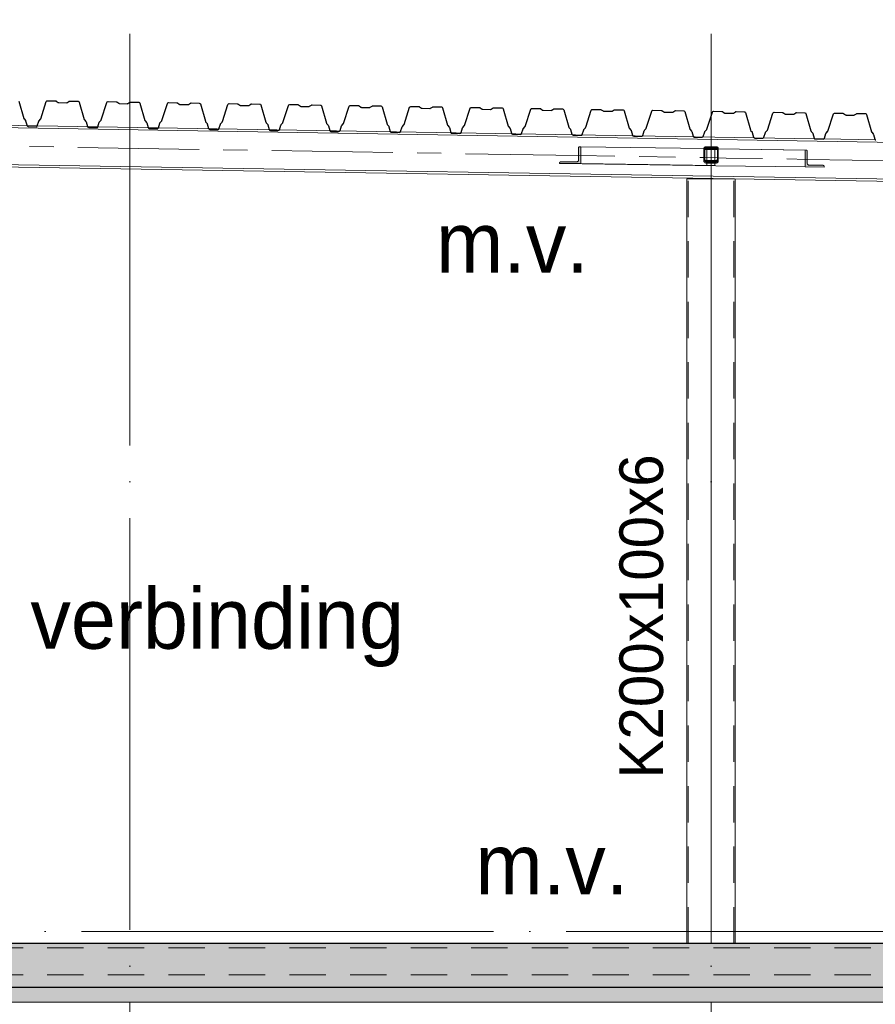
# Model space of a CAD drawing. Header units: millimetres. Extents: x 4517 to 474157, y -4632 to 9900.
# Tile 97 of 114: x 380812 to 384344, y 3099 to 7165. Entities that reach past the tile are written whole.
import ezdxf

# ---------------------------------------------------------------- set-up
doc = ezdxf.new("R2010")
doc.units = ezdxf.units.MM
for name, pattern in [('WSP_hartlijn', [800, 500, -100, 100, -100]), ('WSP_hhidden', [250, 150, -100]), ('WSP_stramienlijn', [2000, 1700, -150, 0, -150])]:
    doc.linetypes.add(name, pattern=pattern)
for name, color, linetype, lineweight in [('00_algemeen - hartlijn', 7, 'WSP_hartlijn', 13), ('00_algemeen - hhidden - 0_13mm', 7, 'WSP_hhidden', 13), ('00_text', 7, 'Continuous', 13), ('07_stramien', 4, 'Continuous', 13), ('07_stramien - levels', 7, 'Continuous', 13), ('23_vloeren', 2, 'Continuous', 18), ('23_vloeren - hatch', 1, 'Continuous', 18), ('23_vloeren -cut-', 3, 'Continuous', 25), ('28_hoofddraagconstructies - kolommen en liggers', 1, 'Continuous', 13), ('28_hoofddraagconstructies - kolommen en liggers - staal', 1, 'Continuous', 13), ('28_hoofddraagconstructies - kolommen en liggers - staal -cut-', 2, 'Continuous', 13), ('28_hoofddraagconstructies - tags', 7, 'Continuous', 18)]:
    doc.layers.add(name, color=color, linetype=linetype, lineweight=lineweight)
doc.styles.add('Revittext', font='txt', dxfattribs={"height": 250})
doc.styles.add('Revittext_1', font='txt', dxfattribs={"height": 180})

# ---------------------------------------------------------------- blocks, each defined once
blk = doc.blocks.new('28_WSP_SC_staal - RHS v18-0 - RHSH 200x100x6 - S275-1336393-as G')
at = {"layer": '00_algemeen - hartlijn'}
blk.add_line((26600, 3350), (26600, 6507.7), dxfattribs=at)
at = {"layer": '00_algemeen - hhidden - 0_13mm'}
for p, q in [((26506, 3350), (26506, 6507.7)), ((26694, 3350), (26694, 6507.7))]:
    blk.add_line(p, q, dxfattribs=at)
blk = doc.blocks.new('28_WSP_SF_staal - RHS v18-0 - SHSC 60x60x4 - S275-1328993-as G')
at = {"layer": '28_hoofddraagconstructies - kolommen en liggers', "linetype": 'WSP_hhidden'}
h = blk.add_hatch(color=256, dxfattribs=at)
h.paths.add_polyline_path([(26578, 6573.6), (26622, 6573.6), (26627.7, 6575.9), (26630, 6581.6), (26630, 6625.6), (26627.7, 6631.2), (26622, 6633.6), (26578, 6633.6), (26572.3, 6631.2), (26570, 6625.6), (26570, 6581.6), (26572.3, 6575.9)])
h.paths.add_polyline_path([(26578, 6577.6), (26575.2, 6578.7), (26574, 6581.6), (26574, 6625.6), (26575.2, 6628.4), (26578, 6629.6), (26622, 6629.6), (26624.8, 6628.4), (26626, 6625.6), (26626, 6581.6), (26624.8, 6578.7), (26622, 6577.6)])
at = {"layer": '28_hoofddraagconstructies - kolommen en liggers - staal'}
for p, q in [((26622, 6628.4), (26578, 6628.4)), ((26570, 6581.6), (26570, 6580.4)), ((26622, 6572.4), (26578, 6572.4)), ((26630, 6580.4), (26630, 6581.6))]:
    blk.add_line(p, q, dxfattribs=at)
at = {"layer": '28_hoofddraagconstructies - kolommen en liggers - staal -cut-'}
for p, q in [((26622, 6633.6), (26578, 6633.6)), ((26578, 6629.6), (26622, 6629.6)), ((26570, 6625.6), (26570, 6588.1)), ((26574, 6581.6), (26574, 6625.6)), ((26626, 6625.6), (26626, 6581.6)), ((26630, 6588.1), (26630, 6625.6)), ((26570, 6584.5), (26570, 6581.6)), ((26622, 6577.6), (26578, 6577.6)), ((26578, 6573.6), (26622, 6573.6)), ((26630, 6581.6), (26630, 6584.5))]:
    blk.add_line(p, q, dxfattribs=at)
for centre, radius, start, end in [((26578, 6625.6), 8, 90, 180), ((26578, 6625.6), 4, 90, 180), ((26622, 6625.6), 8, 360, 90), ((26622, 6625.6), 4, 360, 90), ((26578, 6581.6), 8, 180, 270), ((26578, 6581.6), 4, 180, 270), ((26622, 6581.6), 8, 270, 0), ((26622, 6581.6), 4, 270, 0)]:
    blk.add_arc(centre, radius, start, end, dxfattribs=at)
blk = doc.blocks.new('Floors 3 - Floors 3-1340461-as G')
at = {"layer": '23_vloeren - hatch', "linetype": 'WSP_hhidden', "lineweight": 13}
blk.add_hatch(color=256, dxfattribs=at).paths.add_polyline_path([(12384.3, 3107.5), (28920, 3107.5), (28920, 3170), (2780, 3169.3), (2780, 3107.5), (12305.5, 3107.5)])
at = {"layer": '23_vloeren'}
blk.add_line((28920, 3107.5), (2780, 3107.5), dxfattribs=at)
blk = doc.blocks.new('28_WSP_SF_staal - HE v21-0 - HE260B S355-1384947-as G')
at = {"layer": '28_hoofddraagconstructies - kolommen en liggers', "linetype": 'WSP_hhidden'}
blk.add_line((2860, 3220), (28920, 3220), dxfattribs=at)
blk = doc.blocks.new('28_WSP_SF_staal - RHS v18-0 - SHSC 60x60x4 - S275-1328992-as G')
at = {"layer": '28_hoofddraagconstructies - kolommen en liggers', "linetype": 'WSP_hhidden'}
for p, q in [((26570, 6632.1), (26570, 6625.6)), ((26574, 6625.6), (26574, 6632.1)), ((26622, 6640.1), (26578, 6640.1)), ((26578, 6636.1), (26622, 6636.1)), ((26626, 6632.1), (26626, 6625.6)), ((26630, 6625.6), (26630, 6632.1)), ((26570, 6580.4), (26570, 6580.3)), ((26622, 6584.1), (26578, 6584.1)), ((26578, 6580.1), (26622, 6580.1)), ((26630, 6580.3), (26630, 6580.4))]:
    blk.add_line(p, q, dxfattribs=at)
for centre, major_axis, start_param, end_param in [((26578, 6632.1), (8, 0), 1.570796, 3.141593), ((26578, 6632.1), (4, 0), 1.570796, 3.141593), ((26622, 6632.1), (8, 0), 0, 1.570796), ((26622, 6632.1), (4, 0), 0, 1.570796), ((26578, 6588.1), (8, 0), 3.189238, 4.712389), ((26578, 6588.1), (4, 0), 3.236883, 4.712389), ((26622, 6588.1), (8, 0), 4.712389, 6.23554), ((26622, 6588.1), (4, 0), 4.712389, 6.187895)]:
    blk.add_ellipse(centre, major_axis=major_axis, ratio=0.999999, start_param=start_param, end_param=end_param, dxfattribs=at)
at = {"layer": '28_hoofddraagconstructies - kolommen en liggers - staal'}
for p, q in [((26570, 6588.1), (26570, 6584.5)), ((26630, 6584.5), (26630, 6588.1))]:
    blk.add_line(p, q, dxfattribs=at)
blk = doc.blocks.new('28_WSP_SF_staal - HE v21-0 - HE180A-1315593-as G')
at = {"layer": '00_algemeen - hartlijn'}
for p, q in [((19987.1, 6703.6), (26053.4, 6603.8)), ((26557.1, 6595.5), (26570, 6595.3)), ((26574, 6595.2), (26626, 6594.4)), ((26630, 6594.3), (26662.2, 6593.8)), ((26996.9, 6588.3), (28997.3, 6555.4))]:
    blk.add_line(p, q, dxfattribs=at)
at = {"layer": '28_hoofddraagconstructies - kolommen en liggers', "linetype": 'WSP_hhidden'}
for p, q in [((26053.4, 6603.8), (26557.1, 6595.5)), ((26570, 6595.3), (26574, 6595.2)), ((26626, 6594.4), (26630, 6594.3)), ((26662.3, 6593.8), (26996.9, 6588.3))]:
    blk.add_line(p, q, dxfattribs=at)
blk = doc.blocks.new('28_WSP_SF_staal - HFL v21-0 - Lequ 70x70x7-1304219-as G')
at = {"layer": '28_hoofddraagconstructies - kolommen en liggers', "linetype": 'WSP_hhidden'}
blk.add_hatch(color=256, dxfattribs=at).paths.add_polyline_path([(27067.2, 6556.6), (27067.2, 6559.1), (27062.2, 6563.6), (27002.6, 6564.7), (26999.1, 6567.2), (26997.2, 6570.8), (26996.9, 6572.8), (26996.9, 6622.3), (26991.9, 6626.8), (26989.1, 6626.8), (26989.1, 6556.8)])
for p, q in [((26582.1, 6562.3), (26582.2, 6632.3)), ((26582.2, 6632.3), (26626.3, 6631.7)), ((26583.9, 6632.3), (26584.5, 6632.3)), ((26626.3, 6631.7), (26584.5, 6632.3)), ((26582.1, 6562.3), (26619.1, 6561.8)), ((27007, 6563.8), (27006.8, 6563.8))]:
    blk.add_line(p, q, dxfattribs=at)
at = {"layer": '28_hoofddraagconstructies - kolommen en liggers - staal'}
for p, q in [((26992, 6626.8), (26626.4, 6631.7)), ((26626.5, 6631.7), (26989.1, 6626.8)), ((26619.1, 6561.8), (26989.1, 6556.8)), ((27062.3, 6563.6), (27003.4, 6564.4))]:
    blk.add_line(p, q, dxfattribs=at)
at = {"layer": '28_hoofddraagconstructies - kolommen en liggers - staal -cut-'}
for p, q in [((26989.9, 6626.8), (26989.1, 6626.8)), ((26989.1, 6626.8), (26989.1, 6556.8)), ((26996.9, 6572.8), (26996.9, 6622.3)), ((26989.1, 6556.8), (27067.2, 6556.6)), ((27060.2, 6563.6), (27007, 6563.8)), ((27067.2, 6556.6), (27067.2, 6559.1))]:
    blk.add_line(p, q, dxfattribs=at)
at = {"layer": '28_hoofddraagconstructies - kolommen en liggers - staal -cut-', "flags": 128}
for points in [[(26996.9, 6622.3), (26996.8, 6623.3), (26996.4, 6624.3), (26995.8, 6625.1), (26995, 6625.8), (26994.1, 6626.4), (26993, 6626.7), (26992, 6626.8)], [(27007, 6563.8), (27004.7, 6564), (27002.6, 6564.7), (27000.7, 6565.8), (26999.1, 6567.2), (26997.9, 6568.9), (26997.2, 6570.8), (26996.9, 6572.8)], [(27067.2, 6559.1), (27067.1, 6560.1), (27066.7, 6561.1), (27066.1, 6561.9), (27065.3, 6562.6), (27064.4, 6563.2), (27063.3, 6563.5), (27062.3, 6563.6)]]:
    blk.add_lwpolyline(points, dxfattribs=at)
blk = doc.blocks.new('28_WSP_SF_staal - HFL v21-0 - Lequ 70x70x7-V106-as G')
at = {"layer": '28_hoofddraagconstructies - kolommen en liggers', "linetype": 'WSP_hhidden'}
blk.add_hatch(color=256, dxfattribs=at).paths.add_polyline_path([(26062.1, 6570.6), (26062.1, 6640.6), (26059, 6640.6), (26053.4, 6636.1), (26052.3, 6582.7), (26049.1, 6579.6), (26044.6, 6577.9), (26042.1, 6577.7), (25980.3, 6578), (25974.6, 6573.6), (25974.6, 6571.1)])
for p, q in [((26576.5, 6632.9), (26615.5, 6632.3)), ((26615.5, 6632.3), (26615.5, 6628.5)), ((26534.9, 6562.7), (26559.2, 6562.3)), ((26582, 6562.3), (26559.2, 6562.3)), ((26602.3, 6562.3), (26583.5, 6562.3)), ((26615.2, 6577.5), (26615.2, 6572.5))]:
    blk.add_line(p, q, dxfattribs=at)
at = {"layer": '28_hoofddraagconstructies - kolommen en liggers - staal'}
for p, q in [((26062.1, 6640.6), (26576.4, 6632.9)), ((26615.5, 6628.4), (26615.2, 6577.6)), ((25974.6, 6571.1), (26534.9, 6562.7)), ((26062.1, 6570.6), (26615.2, 6562.3)), ((26613.2, 6562.3), (26602.4, 6562.3)), ((26615.2, 6572.4), (26615.2, 6562.3))]:
    blk.add_line(p, q, dxfattribs=at)
at = {"layer": '28_hoofddraagconstructies - kolommen en liggers - staal -cut-'}
for p, q in [((26053.4, 6636.1), (26053.4, 6586.6)), ((26062.1, 6640.6), (26059, 6640.6)), ((26062.1, 6570.6), (26062.1, 6640.6)), ((25974.6, 6573.6), (25974.6, 6571.1)), ((25974.6, 6571.1), (26062.1, 6570.6)), ((26042.1, 6577.7), (25980.3, 6578))]:
    blk.add_line(p, q, dxfattribs=at)
at = {"layer": '28_hoofddraagconstructies - kolommen en liggers - staal -cut-', "flags": 128}
for points in [[(26059, 6640.6), (26057.7, 6640.5), (26056.6, 6640.2), (26055.5, 6639.7), (26054.6, 6638.9), (26053.9, 6638.1), (26053.5, 6637.2), (26053.4, 6636.1)], [(25980.3, 6578), (25979, 6577.9), (25977.8, 6577.6), (25976.7, 6577.1), (25975.9, 6576.4), (25975.2, 6575.5), (25974.8, 6574.6), (25974.6, 6573.6)], [(26053.4, 6586.6), (26053.1, 6584.6), (26052.3, 6582.7), (26050.9, 6581), (26049.1, 6579.6), (26047, 6578.6), (26044.6, 6577.9), (26042.1, 6577.7)]]:
    blk.add_lwpolyline(points, dxfattribs=at)

msp = doc.modelspace()

# ---------------------------------------------------------------- hatches: boundary and pattern name
at = {"layer": '23_vloeren - hatch'}
h = msp.add_hatch(color=256, dxfattribs=at)
h.paths.add_polyline_path([(368505.3, 3170), (385986.4, 3170), (385986.4, 3350), (366836.4, 3350), (366836.4, 3341.5), (366781.1, 3341.5), (366772.6, 3338), (366769.1, 3329.5), (366769.1, 3237.5), (366772.6, 3229), (366781.1, 3225.5), (366836.4, 3225.5), (366836.4, 3170), (367875, 3170)])
h.paths.add_polyline_path([(359996.3, 3170), (366696.4, 3170), (366696.4, 3225.5), (366751.6, 3225.5), (366760.1, 3229), (366763.6, 3240.5), (366763.6, 3329.5), (366760.1, 3338), (366751.6, 3341.5), (366696.4, 3341.5), (366696.4, 3350), (359926.4, 3350), (359926.4, 3170)])

# ---------------------------------------------------------------- linework, layer by layer
at = {"layer": '07_stramien', "linetype": 'WSP_stramienlijn'}
for p, q in [((381266.4, -4594.5), (381266.4, 9000)), ((383666.4, -4594.5), (383666.4, 9000))]:
    msp.add_line(p, q, dxfattribs=at)
at = {"layer": '07_stramien - levels', "linetype": 'WSP_stramienlijn'}
msp.add_line((355066.4, 3400), (399426.3, 3400), dxfattribs=at)
at = {"layer": '23_vloeren -cut-'}
for p, q in [((380808.5, 6828.8), (380829.1, 6757.2)), ((380899.2, 6756.1), (380922.1, 6827)), ((380922.1, 6827), (380924, 6829.5)), ((380924, 6829.5), (380927, 6830.4)), ((380927, 6830.4), (380960.8, 6829.9)), ((380960.8, 6829.9), (380962.3, 6829.7)), ((380962.3, 6829.7), (380963.6, 6829)), ((380963.6, 6829), (380971.5, 6823.6)), ((380971.5, 6823.6), (380972.8, 6822.9)), ((380972.8, 6822.9), (380974.2, 6822.7)), ((380974.2, 6822.7), (381006.3, 6822.2)), ((381006.3, 6822.2), (381007.7, 6822.4)), ((381007.7, 6822.4), (381009.1, 6823)), ((381009.1, 6823), (381017.1, 6828.2)), ((381017.1, 6828.2), (381018.4, 6828.8)), ((381018.4, 6828.8), (381019.9, 6829)), ((381019.9, 6829), (381053.7, 6828.4)), ((381053.7, 6828.4), (381056.7, 6827.4)), ((381056.7, 6827.4), (381058.5, 6824.8)), ((381058.5, 6824.8), (381079.1, 6753.2)), ((381149.2, 6752.1), (381172.1, 6823)), ((381172.1, 6823), (381174, 6825.6)), ((381174, 6825.6), (381177, 6826.5)), ((381177, 6826.5), (381210.8, 6825.9)), ((381210.8, 6825.9), (381212.2, 6825.7)), ((381212.2, 6825.7), (381213.6, 6825.1)), ((381213.6, 6825.1), (381221.4, 6819.6)), ((381221.4, 6819.6), (381222.7, 6819)), ((381222.7, 6819), (381224.2, 6818.8)), ((381224.2, 6818.8), (381256.2, 6818.2)), ((381256.2, 6818.2), (381257.7, 6818.4)), ((381257.7, 6818.4), (381259, 6819)), ((381259, 6819), (381267.1, 6824.2)), ((381267.1, 6824.2), (381268.4, 6824.8)), ((381268.4, 6824.8), (381269.9, 6825)), ((381269.9, 6825), (381303.7, 6824.5)), ((381303.7, 6824.5), (381306.7, 6823.5)), ((381306.7, 6823.5), (381308.4, 6820.9)), ((381308.4, 6820.9), (381329.1, 6749.3)), ((381399.2, 6748.2), (381422.1, 6819.1)), ((381422.1, 6819.1), (381423.9, 6821.6)), ((381423.9, 6821.6), (381426.9, 6822.5)), ((381426.9, 6822.5), (381460.8, 6822)), ((381460.8, 6822), (381462.2, 6821.8)), ((381462.2, 6821.8), (381463.5, 6821.1)), ((381463.5, 6821.1), (381471.4, 6815.7)), ((381471.4, 6815.7), (381472.7, 6815)), ((381472.7, 6815), (381474.2, 6814.8)), ((381474.2, 6814.8), (381506.2, 6814.3)), ((381506.2, 6814.3), (381507.7, 6814.5)), ((381507.7, 6814.5), (381509, 6815.1)), ((381509, 6815.1), (381517, 6820.3)), ((381517, 6820.3), (381518.4, 6820.9)), ((381518.4, 6820.9), (381519.8, 6821.1)), ((381519.8, 6821.1), (381553.7, 6820.5)), ((381553.7, 6820.5), (381556.6, 6819.5)), ((381556.6, 6819.5), (381558.4, 6816.9)), ((381558.4, 6816.9), (381579.1, 6745.3)), ((381649.1, 6744.2), (381672.1, 6815.1)), ((381672.1, 6815.1), (381673.9, 6817.6)), ((381673.9, 6817.6), (381676.9, 6818.6)), ((381676.9, 6818.6), (381710.7, 6818)), ((381710.7, 6818), (381712.2, 6817.8)), ((381712.2, 6817.8), (381713.5, 6817.2)), ((381713.5, 6817.2), (381721.4, 6811.7)), ((381721.4, 6811.7), (381722.7, 6811.1)), ((381722.7, 6811.1), (381724.1, 6810.8)), ((381724.1, 6810.8), (381756.2, 6810.3)), ((381756.2, 6810.3), (381757.6, 6810.5)), ((381757.6, 6810.5), (381759, 6811.1)), ((381759, 6811.1), (381767, 6816.3)), ((381767, 6816.3), (381768.3, 6816.9)), ((381768.3, 6816.9), (381769.8, 6817.1)), ((381769.8, 6817.1), (381803.6, 6816.6)), ((381803.6, 6816.6), (381806.6, 6815.5)), ((381806.6, 6815.5), (381808.4, 6813)), ((381808.4, 6813), (381829, 6741.4)), ((381899.1, 6740.3), (381922, 6811.2)), ((381922, 6811.2), (381923.9, 6813.7)), ((381923.9, 6813.7), (381926.9, 6814.6)), ((381926.9, 6814.6), (381960.7, 6814.1)), ((381960.7, 6814.1), (381962.1, 6813.8)), ((381962.1, 6813.8), (381963.5, 6813.2)), ((381963.5, 6813.2), (381971.3, 6807.8)), ((381971.3, 6807.8), (381972.7, 6807.1)), ((381972.7, 6807.1), (381974.1, 6806.9)), ((381974.1, 6806.9), (382006.1, 6806.4)), ((382006.1, 6806.4), (382007.6, 6806.6)), ((382007.6, 6806.6), (382008.9, 6807.2)), ((382008.9, 6807.2), (382017, 6812.4)), ((382017, 6812.4), (382018.3, 6813)), ((382018.3, 6813), (382019.8, 6813.1)), ((382019.8, 6813.1), (382053.6, 6812.6)), ((382053.6, 6812.6), (382056.6, 6811.6)), ((382056.6, 6811.6), (382058.3, 6809)), ((382058.3, 6809), (382079, 6737.4)), ((382149.1, 6736.3), (382172, 6807.2)), ((382172, 6807.2), (382173.8, 6809.7)), ((382173.8, 6809.7), (382176.8, 6810.7)), ((382176.8, 6810.7), (382210.7, 6810.1)), ((382210.7, 6810.1), (382212.1, 6809.9)), ((382212.1, 6809.9), (382213.4, 6809.2)), ((382213.4, 6809.2), (382221.3, 6803.8)), ((382221.3, 6803.8), (382222.6, 6803.2)), ((382222.6, 6803.2), (382224.1, 6802.9)), ((382224.1, 6802.9), (382256.1, 6802.4)), ((382256.1, 6802.4), (382257.6, 6802.6)), ((382257.6, 6802.6), (382258.9, 6803.2)), ((382258.9, 6803.2), (382267, 6808.4)), ((382267, 6808.4), (382268.3, 6809)), ((382268.3, 6809), (382269.7, 6809.2)), ((382269.7, 6809.2), (382303.6, 6808.7)), ((382303.6, 6808.7), (382306.5, 6807.6)), ((382306.5, 6807.6), (382308.3, 6805)), ((382308.3, 6805), (382329, 6733.5)), ((382399, 6732.4), (382422, 6803.2)), ((382422, 6803.2), (382423.8, 6805.8)), ((382423.8, 6805.8), (382426.8, 6806.7)), ((382426.8, 6806.7), (382460.6, 6806.2)), ((382460.6, 6806.2), (382462.1, 6805.9)), ((382462.1, 6805.9), (382463.4, 6805.3)), ((382463.4, 6805.3), (382471.3, 6799.9)), ((382471.3, 6799.9), (382472.6, 6799.2)), ((382472.6, 6799.2), (382474, 6799)), ((382474, 6799), (382506.1, 6798.5)), ((382506.1, 6798.5), (382507.5, 6798.7)), ((382507.5, 6798.7), (382508.9, 6799.3)), ((382508.9, 6799.3), (382516.9, 6804.4)), ((382516.9, 6804.4), (382518.3, 6805)), ((382518.3, 6805), (382519.7, 6805.2)), ((382519.7, 6805.2), (382553.5, 6804.7)), ((382553.5, 6804.7), (382556.5, 6803.7)), ((382556.5, 6803.7), (382558.3, 6801.1)), ((382558.3, 6801.1), (382578.9, 6729.5)), ((382649, 6728.4), (382671.9, 6799.3)), ((382671.9, 6799.3), (382673.8, 6801.8)), ((382673.8, 6801.8), (382676.8, 6802.7)), ((382676.8, 6802.7), (382710.6, 6802.2)), ((382710.6, 6802.2), (382712.1, 6802)), ((382712.1, 6802), (382713.4, 6801.3)), ((382713.4, 6801.3), (382721.2, 6795.9)), ((382721.2, 6795.9), (382722.6, 6795.3)), ((382722.6, 6795.3), (382724, 6795)), ((382724, 6795), (382756.1, 6794.5)), ((382756.1, 6794.5), (382757.5, 6794.7)), ((382757.5, 6794.7), (382758.8, 6795.3)), ((382758.8, 6795.3), (382766.9, 6800.5)), ((382766.9, 6800.5), (382768.2, 6801.1)), ((382768.2, 6801.1), (382769.7, 6801.3)), ((382769.7, 6801.3), (382803.5, 6800.7)), ((382803.5, 6800.7), (382806.5, 6799.7)), ((382806.5, 6799.7), (382808.2, 6797.1)), ((382808.2, 6797.1), (382828.9, 6725.6)), ((382899, 6724.4), (382921.9, 6795.3)), ((382921.9, 6795.3), (382923.7, 6797.9)), ((382923.7, 6797.9), (382926.7, 6798.8)), ((382926.7, 6798.8), (382960.6, 6798.3)), ((382960.6, 6798.3), (382962, 6798)), ((382962, 6798), (382963.3, 6797.4)), ((382963.3, 6797.4), (382971.2, 6791.9)), ((382971.2, 6791.9), (382972.5, 6791.3)), ((382972.5, 6791.3), (382974, 6791.1)), ((382974, 6791.1), (383006, 6790.6)), ((383006, 6790.6), (383007.5, 6790.7)), ((383007.5, 6790.7), (383008.8, 6791.4)), ((383008.8, 6791.4), (383016.9, 6796.5)), ((383016.9, 6796.5), (383018.2, 6797.1)), ((383018.2, 6797.1), (383019.6, 6797.3)), ((383019.6, 6797.3), (383053.5, 6796.8)), ((383053.5, 6796.8), (383056.4, 6795.8)), ((383056.4, 6795.8), (383058.2, 6793.2)), ((383058.2, 6793.2), (383078.9, 6721.6)), ((383149, 6720.5), (383171.9, 6791.4)), ((383171.9, 6791.4), (383173.7, 6793.9)), ((383173.7, 6793.9), (383176.7, 6794.8)), ((383176.7, 6794.8), (383210.5, 6794.3)), ((383210.5, 6794.3), (383212, 6794.1)), ((383212, 6794.1), (383213.3, 6793.4)), ((383213.3, 6793.4), (383221.2, 6788)), ((383258.8, 6787.4), (383266.8, 6792.6)), ((383266.8, 6792.6), (383268.2, 6793.2)), ((383268.2, 6793.2), (383269.6, 6793.4)), ((383269.6, 6793.4), (383303.5, 6792.8)), ((383303.5, 6792.8), (383306.4, 6791.8)), ((383306.4, 6791.8), (383308.2, 6789.2)), ((383423.7, 6789.9), (383426.7, 6790.9)), ((383426.7, 6790.9), (383460.5, 6790.3)), ((380829.1, 6757.2), (380829.6, 6756.2)), ((380829.6, 6756.2), (380830.2, 6755.3)), ((380830.2, 6755.3), (380835.9, 6748.7)), ((380892.2, 6747.8), (380898.1, 6754.2)), ((380898.1, 6754.2), (380898.8, 6755.1)), ((380898.8, 6755.1), (380899.2, 6756.1)), ((381079.1, 6753.2), (381079.5, 6752.2)), ((381079.5, 6752.2), (381080.1, 6751.4)), ((381080.1, 6751.4), (381085.9, 6744.7)), ((381142.2, 6743.8), (381148.1, 6750.3)), ((381148.1, 6750.3), (381148.8, 6751.1)), ((381148.8, 6751.1), (381149.2, 6752.1)), ((383221.2, 6788), (383222.5, 6787.3)), ((383222.5, 6787.3), (383223.9, 6787.1)), ((383223.9, 6787.1), (383256, 6786.6)), ((383256, 6786.6), (383257.4, 6786.8)), ((383257.4, 6786.8), (383258.8, 6787.4)), ((383308.2, 6789.2), (383328.8, 6717.6)), ((383398.9, 6716.5), (383421.8, 6787.4)), ((383421.8, 6787.4), (383423.7, 6789.9)), ((383460.5, 6790.3), (383462, 6790.1)), ((383462, 6790.1), (383463.3, 6789.5)), ((383463.3, 6789.5), (383471.1, 6784)), ((383471.1, 6784), (383472.5, 6783.4)), ((383472.5, 6783.4), (383473.9, 6783.2)), ((383473.9, 6783.2), (383506, 6782.6)), ((383506, 6782.6), (383507.4, 6782.8)), ((383507.4, 6782.8), (383508.7, 6783.4)), ((383508.7, 6783.4), (383516.8, 6788.6)), ((383516.8, 6788.6), (383518.1, 6789.2)), ((383518.1, 6789.2), (383519.6, 6789.4)), ((383519.6, 6789.4), (383553.4, 6788.9)), ((383553.4, 6788.9), (383556.4, 6787.8)), ((383556.4, 6787.8), (383558.1, 6785.3)), ((383558.1, 6785.3), (383578.8, 6713.7)), ((383648.9, 6712.6), (383671.8, 6783.5)), ((383671.8, 6783.5), (383673.7, 6786)), ((383673.7, 6786), (383676.6, 6786.9)), ((383676.6, 6786.9), (383710.5, 6786.4)), ((383710.5, 6786.4), (383711.9, 6786.2)), ((383711.9, 6786.2), (383713.2, 6785.5)), ((383713.2, 6785.5), (383721.1, 6780.1)), ((383721.1, 6780.1), (383722.4, 6779.4)), ((383722.4, 6779.4), (383723.9, 6779.2)), ((383723.9, 6779.2), (383755.9, 6778.7)), ((383755.9, 6778.7), (383757.4, 6778.9)), ((383757.4, 6778.9), (383758.7, 6779.5)), ((383758.7, 6779.5), (383766.8, 6784.7)), ((383766.8, 6784.7), (383768.1, 6785.3)), ((383768.1, 6785.3), (383769.5, 6785.5)), ((383769.5, 6785.5), (383803.4, 6784.9)), ((383803.4, 6784.9), (383806.3, 6783.9)), ((383806.3, 6783.9), (383808.1, 6781.3)), ((383808.1, 6781.3), (383828.8, 6709.7)), ((383898.9, 6708.6), (383921.8, 6779.5)), ((383921.8, 6779.5), (383923.6, 6782)), ((383923.6, 6782), (383926.6, 6783)), ((383926.6, 6783), (383960.4, 6782.4)), ((383960.4, 6782.4), (383961.9, 6782.2)), ((383961.9, 6782.2), (383963.2, 6781.6)), ((383963.2, 6781.6), (383971.1, 6776.1)), ((383971.1, 6776.1), (383972.4, 6775.5)), ((383972.4, 6775.5), (383973.8, 6775.2)), ((383973.8, 6775.2), (384005.9, 6774.7)), ((384005.9, 6774.7), (384007.4, 6774.9)), ((384007.4, 6774.9), (384008.7, 6775.5)), ((384008.7, 6775.5), (384016.7, 6780.7)), ((384016.7, 6780.7), (384018.1, 6781.3)), ((384018.1, 6781.3), (384019.5, 6781.5)), ((384019.5, 6781.5), (384053.4, 6781)), ((384053.4, 6781), (384056.3, 6779.9)), ((384056.3, 6779.9), (384058.1, 6777.4)), ((384058.1, 6777.4), (384078.7, 6705.8)), ((384148.8, 6704.7), (384171.7, 6775.6)), ((384171.7, 6775.6), (384173.6, 6778.1)), ((384173.6, 6778.1), (384176.6, 6779)), ((384176.6, 6779), (384210.4, 6778.5)), ((384210.4, 6778.5), (384211.9, 6778.2)), ((384211.9, 6778.2), (384213.2, 6777.6)), ((384213.2, 6777.6), (384221.1, 6772.2)), ((384221.1, 6772.2), (384222.4, 6771.5)), ((384222.4, 6771.5), (384223.8, 6771.3)), ((384223.8, 6771.3), (384255.9, 6770.8)), ((384255.9, 6770.8), (384257.3, 6771)), ((384257.3, 6771), (384258.7, 6771.6)), ((384258.7, 6771.6), (384266.7, 6776.7)), ((384266.7, 6776.7), (384268, 6777.4)), ((384268, 6777.4), (384269.5, 6777.5)), ((384269.5, 6777.5), (384303.3, 6777)), ((384303.3, 6777), (384306.3, 6776)), ((384306.3, 6776), (384308.1, 6773.4)), ((384308.1, 6773.4), (384328.7, 6701.8)), ((380835.9, 6748.7), (380836.6, 6747.8)), ((380836.6, 6747.8), (380837, 6746.8)), ((380837, 6746.8), (380842.6, 6727.3)), ((380842.6, 6727.3), (380844.4, 6724.7)), ((380844.4, 6724.7), (380847.3, 6723.7)), ((380847.3, 6723.7), (380880, 6723.2)), ((380880, 6723.2), (380883, 6724.1)), ((380883, 6724.1), (380884.9, 6726.6)), ((380884.9, 6726.6), (380891.1, 6745.9)), ((380891.1, 6745.9), (380891.5, 6746.9)), ((380891.5, 6746.9), (380892.2, 6747.8)), ((381085.9, 6744.7), (381086.5, 6743.8)), ((381086.5, 6743.8), (381086.9, 6742.8)), ((381086.9, 6742.8), (381092.6, 6723.4)), ((381092.6, 6723.4), (381094.3, 6720.8)), ((381094.3, 6720.8), (381097.3, 6719.7)), ((381097.3, 6719.7), (381130, 6719.2)), ((381130, 6719.2), (381133, 6720.2)), ((381133, 6720.2), (381134.8, 6722.7)), ((381134.8, 6722.7), (381141.1, 6742)), ((381141.1, 6742), (381141.5, 6743)), ((381141.5, 6743), (381142.2, 6743.8)), ((381329.1, 6749.3), (381329.5, 6748.3)), ((381329.5, 6748.3), (381330.1, 6747.4)), ((381330.1, 6747.4), (381335.9, 6740.8)), ((381335.9, 6740.8), (381336.5, 6739.9)), ((381336.5, 6739.9), (381336.9, 6738.9)), ((381336.9, 6738.9), (381342.5, 6719.4)), ((381342.5, 6719.4), (381344.3, 6716.8)), ((381344.3, 6716.8), (381347.2, 6715.8)), ((381347.2, 6715.8), (381380, 6715.3)), ((381380, 6715.3), (381382.9, 6716.2)), ((381382.9, 6716.2), (381384.8, 6718.7)), ((381384.8, 6718.7), (381391, 6738)), ((381391, 6738), (381391.5, 6739)), ((381391.5, 6739), (381392.1, 6739.9)), ((381392.1, 6739.9), (381398.1, 6746.3)), ((381398.1, 6746.3), (381398.7, 6747.2)), ((381398.7, 6747.2), (381399.2, 6748.2)), ((381579.1, 6745.3), (381579.5, 6744.3)), ((381579.5, 6744.3), (381580.1, 6743.4)), ((381580.1, 6743.4), (381585.8, 6736.8)), ((381585.8, 6736.8), (381586.5, 6735.9)), ((381586.5, 6735.9), (381586.9, 6734.9)), ((381586.9, 6734.9), (381592.5, 6715.4)), ((381592.5, 6715.4), (381594.3, 6712.9)), ((381594.3, 6712.9), (381597.2, 6711.8)), ((381597.2, 6711.8), (381629.9, 6711.3)), ((381629.9, 6711.3), (381632.9, 6712.2)), ((381632.9, 6712.2), (381634.8, 6714.8)), ((381634.8, 6714.8), (381641, 6734.1)), ((381641, 6734.1), (381641.4, 6735.1)), ((381641.4, 6735.1), (381642.1, 6735.9)), ((381642.1, 6735.9), (381648.1, 6742.4)), ((381648.1, 6742.4), (381648.7, 6743.2)), ((381648.7, 6743.2), (381649.1, 6744.2)), ((381829, 6741.4), (381829.4, 6740.4)), ((381829.4, 6740.4), (381830.1, 6739.5)), ((381830.1, 6739.5), (381835.8, 6732.9)), ((381835.8, 6732.9), (381836.4, 6732)), ((381836.4, 6732), (381836.8, 6731)), ((381836.8, 6731), (381842.5, 6711.5)), ((381842.5, 6711.5), (381844.2, 6708.9)), ((381882.9, 6708.3), (381884.7, 6710.8)), ((381884.7, 6710.8), (381891, 6730.1)), ((381891, 6730.1), (381891.4, 6731.1)), ((381891.4, 6731.1), (381892.1, 6732)), ((381892.1, 6732), (381898, 6738.4)), ((381898, 6738.4), (381898.7, 6739.3)), ((381898.7, 6739.3), (381899.1, 6740.3)), ((382079, 6737.4), (382079.4, 6736.4)), ((382079.4, 6736.4), (382080, 6735.5)), ((382080, 6735.5), (382085.8, 6728.9)), ((382085.8, 6728.9), (382086.4, 6728)), ((382086.4, 6728), (382086.8, 6727)), ((382086.8, 6727), (382092.4, 6707.5)), ((382134.7, 6706.9), (382140.9, 6726.2)), ((382140.9, 6726.2), (382141.4, 6727.1)), ((382141.4, 6727.1), (382142, 6728)), ((382142, 6728), (382148, 6734.5)), ((382148, 6734.5), (382148.6, 6735.3)), ((382148.6, 6735.3), (382149.1, 6736.3)), ((382329, 6733.5), (382329.4, 6732.5)), ((382329.4, 6732.5), (382330, 6731.6)), ((382330, 6731.6), (382335.7, 6724.9)), ((382335.7, 6724.9), (382336.4, 6724.1)), ((382336.4, 6724.1), (382336.8, 6723.1)), ((382336.8, 6723.1), (382342.4, 6703.6)), ((382384.7, 6702.9), (382390.9, 6722.2)), ((382390.9, 6722.2), (382391.3, 6723.2)), ((382391.3, 6723.2), (382392, 6724.1)), ((382392, 6724.1), (382398, 6730.5)), ((382398, 6730.5), (382398.6, 6731.4)), ((382398.6, 6731.4), (382399, 6732.4)), ((382578.9, 6729.5), (382579.3, 6728.5)), ((382579.3, 6728.5), (382580, 6727.6)), ((382580, 6727.6), (382585.7, 6721)), ((382585.7, 6721), (382586.3, 6720.1)), ((382586.3, 6720.1), (382586.7, 6719.1)), ((382586.7, 6719.1), (382592.4, 6699.6)), ((382634.6, 6699), (382640.9, 6718.2)), ((382640.9, 6718.2), (382641.3, 6719.2)), ((382641.3, 6719.2), (382642, 6720.1)), ((382642, 6720.1), (382647.9, 6726.5)), ((382647.9, 6726.5), (382648.6, 6727.4)), ((382648.6, 6727.4), (382649, 6728.4)), ((382828.9, 6725.6), (382829.3, 6724.6)), ((382829.3, 6724.6), (382829.9, 6723.7)), ((382829.9, 6723.7), (382835.7, 6717)), ((382835.7, 6717), (382836.3, 6716.1)), ((382836.3, 6716.1), (382836.7, 6715.1)), ((382836.7, 6715.1), (382842.3, 6695.7)), ((382884.6, 6695), (382890.8, 6714.3)), ((382890.8, 6714.3), (382891.3, 6715.3)), ((382891.3, 6715.3), (382891.9, 6716.1)), ((382891.9, 6716.1), (382897.9, 6722.6)), ((382897.9, 6722.6), (382898.5, 6723.5)), ((382898.5, 6723.5), (382899, 6724.4)), ((383078.9, 6721.6), (383079.3, 6720.6)), ((383079.3, 6720.6), (383079.9, 6719.7)), ((383079.9, 6719.7), (383085.7, 6713.1)), ((383085.7, 6713.1), (383086.3, 6712.2)), ((383086.3, 6712.2), (383086.7, 6711.2)), ((383086.7, 6711.2), (383092.3, 6691.7)), ((383134.6, 6691), (383140.8, 6710.3)), ((383140.8, 6710.3), (383141.3, 6711.3)), ((383141.3, 6711.3), (383141.9, 6712.2)), ((383141.9, 6712.2), (383147.9, 6718.6)), ((383147.9, 6718.6), (383148.5, 6719.5)), ((383148.5, 6719.5), (383149, 6720.5)), ((383328.8, 6717.6), (383329.2, 6716.6)), ((383329.2, 6716.6), (383329.9, 6715.8)), ((383329.9, 6715.8), (383335.6, 6709.1)), ((383391.9, 6708.2), (383397.8, 6714.7)), ((383397.8, 6714.7), (383398.5, 6715.5)), ((383398.5, 6715.5), (383398.9, 6716.5)), ((383578.8, 6713.7), (383579.2, 6712.7)), ((383579.2, 6712.7), (383579.8, 6711.8)), ((383579.8, 6711.8), (383585.6, 6705.2)), ((383641.8, 6704.3), (383647.8, 6710.7)), ((383647.8, 6710.7), (383648.4, 6711.6)), ((383648.4, 6711.6), (383648.9, 6712.6)), ((383828.8, 6709.7), (383829.2, 6708.7)), ((381844.2, 6708.9), (381847.2, 6707.9)), ((381847.2, 6707.9), (381879.9, 6707.4)), ((381879.9, 6707.4), (381882.9, 6708.3)), ((382092.4, 6707.5), (382094.2, 6704.9)), ((382094.2, 6704.9), (382097.2, 6703.9)), ((382097.2, 6703.9), (382129.9, 6703.4)), ((382129.9, 6703.4), (382132.9, 6704.3)), ((382132.9, 6704.3), (382134.7, 6706.9)), ((382342.4, 6703.6), (382344.2, 6701)), ((382344.2, 6701), (382347.1, 6700)), ((382347.1, 6700), (382379.8, 6699.4)), ((382379.8, 6699.4), (382382.8, 6700.4)), ((382382.8, 6700.4), (382384.7, 6702.9)), ((382592.4, 6699.6), (382594.1, 6697)), ((382594.1, 6697), (382597.1, 6696)), ((382597.1, 6696), (382629.8, 6695.5)), ((382629.8, 6695.5), (382632.8, 6696.4)), ((382632.8, 6696.4), (382634.6, 6699)), ((382842.3, 6695.7), (382844.1, 6693.1)), ((382844.1, 6693.1), (382847.1, 6692.1)), ((382847.1, 6692.1), (382879.8, 6691.5)), ((382879.8, 6691.5), (382882.8, 6692.5)), ((382882.8, 6692.5), (382884.6, 6695)), ((383092.3, 6691.7), (383094.1, 6689.1)), ((383094.1, 6689.1), (383097, 6688.1)), ((383097, 6688.1), (383129.7, 6687.6)), ((383129.7, 6687.6), (383132.7, 6688.5)), ((383132.7, 6688.5), (383134.6, 6691)), ((383335.6, 6709.1), (383336.2, 6708.2)), ((383336.2, 6708.2), (383336.6, 6707.2)), ((383336.6, 6707.2), (383342.3, 6687.8)), ((383342.3, 6687.8), (383344, 6685.2)), ((383344, 6685.2), (383347, 6684.1)), ((383347, 6684.1), (383379.7, 6683.6)), ((383379.7, 6683.6), (383382.7, 6684.6)), ((383382.7, 6684.6), (383384.5, 6687.1)), ((383384.5, 6687.1), (383390.8, 6706.4)), ((383390.8, 6706.4), (383391.2, 6707.4)), ((383391.2, 6707.4), (383391.9, 6708.2)), ((383585.6, 6705.2), (383586.2, 6704.3)), ((383586.2, 6704.3), (383586.6, 6703.3)), ((383586.6, 6703.3), (383592.2, 6683.8)), ((383592.2, 6683.8), (383594, 6681.2)), ((383594, 6681.2), (383597, 6680.2)), ((383597, 6680.2), (383629.7, 6679.7)), ((383629.7, 6679.7), (383632.7, 6680.6)), ((383632.7, 6680.6), (383634.5, 6683.1)), ((383634.5, 6683.1), (383640.7, 6702.4)), ((383640.7, 6702.4), (383641.2, 6703.4)), ((383641.2, 6703.4), (383641.8, 6704.3)), ((383829.2, 6708.7), (383829.8, 6707.8)), ((383829.8, 6707.8), (383835.6, 6701.2)), ((383835.6, 6701.2), (383836.2, 6700.3)), ((383836.2, 6700.3), (383836.6, 6699.3)), ((383836.6, 6699.3), (383842.2, 6679.8)), ((383842.2, 6679.8), (383844, 6677.3)), ((383844, 6677.3), (383846.9, 6676.2)), ((383846.9, 6676.2), (383879.6, 6675.7)), ((383879.6, 6675.7), (383882.6, 6676.6)), ((383882.6, 6676.6), (383884.5, 6679.2)), ((383884.5, 6679.2), (383890.7, 6698.5)), ((383890.7, 6698.5), (383891.2, 6699.5)), ((383891.2, 6699.5), (383891.8, 6700.3)), ((383891.8, 6700.3), (383897.8, 6706.8)), ((383897.8, 6706.8), (383898.4, 6707.6)), ((383898.4, 6707.6), (383898.9, 6708.6)), ((384078.7, 6705.8), (384079.2, 6704.8)), ((384079.2, 6704.8), (384079.8, 6703.9)), ((384079.8, 6703.9), (384085.5, 6697.3)), ((384085.5, 6697.3), (384086.1, 6696.4)), ((384086.1, 6696.4), (384086.6, 6695.4)), ((384086.6, 6695.4), (384092.2, 6675.9)), ((384092.2, 6675.9), (384093.9, 6673.3)), ((384093.9, 6673.3), (384096.9, 6672.3)), ((384096.9, 6672.3), (384129.6, 6671.8)), ((384129.6, 6671.8), (384132.6, 6672.7)), ((384132.6, 6672.7), (384134.5, 6675.2)), ((384134.5, 6675.2), (384140.7, 6694.5)), ((384140.7, 6694.5), (384141.1, 6695.5)), ((384141.1, 6695.5), (384141.8, 6696.4)), ((384141.8, 6696.4), (384147.7, 6702.8)), ((384147.7, 6702.8), (384148.4, 6703.7)), ((384148.4, 6703.7), (384148.8, 6704.7)), ((384328.7, 6701.8), (384329.1, 6700.8)), ((384329.1, 6700.8), (384329.7, 6699.9)), ((384329.7, 6699.9), (384335.5, 6693.3)), ((384335.5, 6693.3), (384336.1, 6692.4)), ((384336.1, 6692.4), (384336.5, 6691.4)), ((384336.5, 6691.4), (384342.1, 6671.9)), ((384342.1, 6671.9), (384343.9, 6669.3)), ((384343.9, 6669.3), (384346.9, 6668.3)), ((385986.4, 3350), (366836.4, 3350)), ((366836.4, 3170), (385986.4, 3170))]:
    msp.add_line(p, q, dxfattribs=at)
at = {"layer": '28_hoofddraagconstructies - kolommen en liggers', "linetype": 'WSP_hhidden'}
msp.add_line((359926.4, 3332.5), (385986.4, 3332.5), dxfattribs=at)
at = {"layer": '28_hoofddraagconstructies - kolommen en liggers - staal'}
for p, q in [((372866.3, 6848.5), (385995.8, 6632.5)), ((384093.9, 6673.3), (372866.5, 6858)), ((372863.7, 6687), (386134.8, 6468.7)), ((372863.8, 6696.5), (386135, 6478.2)), ((384132.3, 6672.7), (384094.1, 6673.3)), ((384344.3, 6669.2), (384132.6, 6672.7)), ((383566.4, 6507.7), (383566.4, 3350)), ((383566.4, 6507.7), (383575.4, 6507.7)), ((383757.4, 6507.7), (383575.4, 6507.7)), ((383763.4, 6507.7), (383757.4, 6507.7)), ((383766.4, 3350), (383766.4, 6507.7)), ((359766.4, 3107.5), (386146.4, 3107.5))]:
    msp.add_line(p, q, dxfattribs=at)

# ---------------------------------------------------------------- block references
at = {"layer": '00_algemeen - hartlijn'}
msp.add_blockref('28_WSP_SF_staal - RHS v18-0 - SHSC 60x60x4 - S275-1328993-as G', (357066.4, 0), dxfattribs=at)
at = {"layer": '00_algemeen - hhidden - 0_13mm'}
msp.add_blockref('28_WSP_SC_staal - RHS v18-0 - RHSH 200x100x6 - S275-1336393-as G', (357066.4, 0), dxfattribs=at)
at = {"layer": '23_vloeren'}
msp.add_blockref('Floors 3 - Floors 3-1340461-as G', (357066.4, 0), dxfattribs=at)
at = {"layer": '28_hoofddraagconstructies - kolommen en liggers', "linetype": 'WSP_hhidden'}
for name in ['28_WSP_SF_staal - HE v21-0 - HE180A-1315593-as G', '28_WSP_SF_staal - HFL v21-0 - Lequ 70x70x7-V106-as G', '28_WSP_SF_staal - RHS v18-0 - SHSC 60x60x4 - S275-1328992-as G', '28_WSP_SF_staal - HFL v21-0 - Lequ 70x70x7-1304219-as G', '28_WSP_SF_staal - HE v21-0 - HE260B S355-1384947-as G']:
    msp.add_blockref(name, (357066.4, 0), dxfattribs=at)

# ---------------------------------------------------------------- texts
at = {"layer": '00_text', "lineweight": 18, "char_height": 250, "attachment_point": 1, "style": 'Revittext'}
for s, insert, width in [('m.v.', (382530.6, 6370.3), 817.721), ('m.v. = momentvaste verbinding', (377744.7, 4817.1), 5900.42), ('m.v.', (382693.3, 3802.7), 817.721)]:
    msp.add_mtext(s, dxfattribs=dict(at, insert=insert, width=width))
at = {"layer": '28_hoofddraagconstructies - tags', "lineweight": 13, "insert": (383288.1, 4031.6), "char_height": 180, "width": 1651.476, "attachment_point": 1, "rotation": 90, "style": 'Revittext_1', "bg_fill": 3, "box_fill_scale": 1.25, "bg_fill_color": 256, "bg_fill_true_color": 13158600, "bg_fill_transparency": 0}
msp.add_mtext('K200x100x6', dxfattribs=at)

doc.saveas('drawing.dxf')
